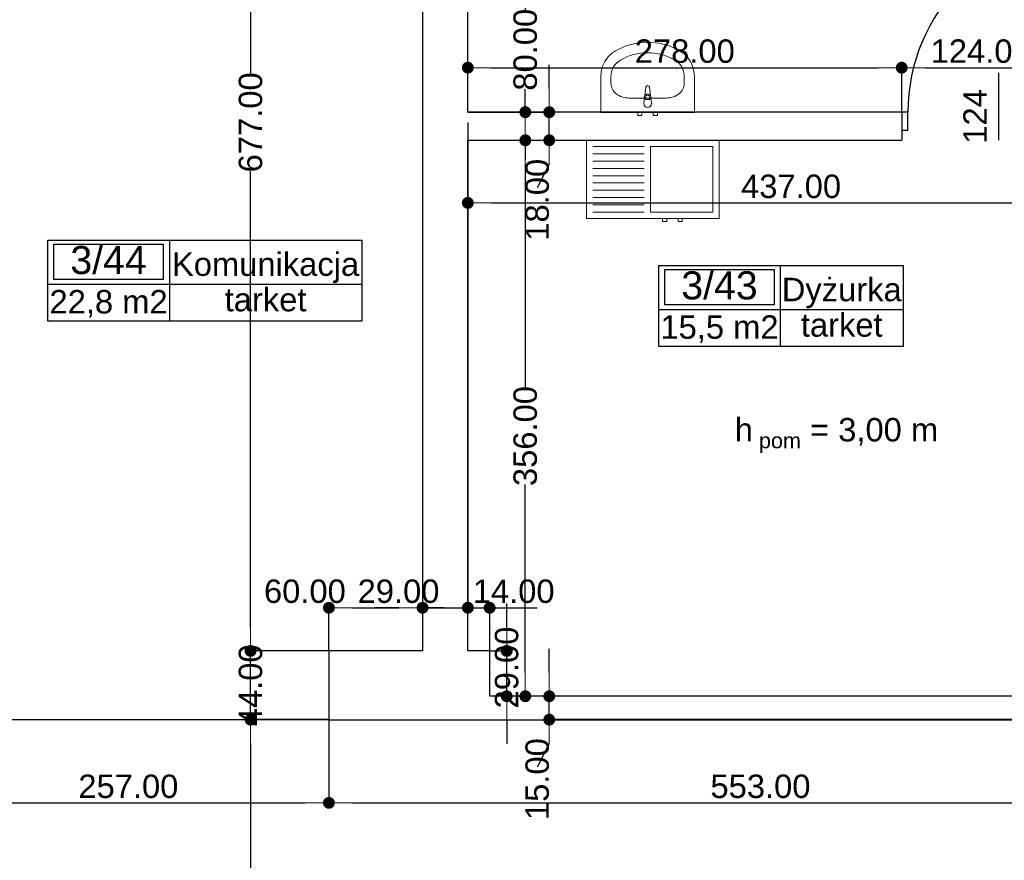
# Model space of a CAD drawing. Header units: millimetres. Extents: x -175445 to -20415, y -559200 to 231527.
# Tile 163 of 256: x -134202 to -127893, y -105517 to -100134. Entities that reach past the tile are written whole.
import ezdxf
from ezdxf.enums import TextEntityAlignment as Align

# ---------------------------------------------------------------- set-up
doc = ezdxf.new("R2010")
doc.units = ezdxf.units.MM
doc.header["$MEASUREMENT"] = 0
for name, color, linetype in [('Drzwi', 7, 'Continuous'), ('Linia', 7, 'Continuous'), ('Obiekt', 7, 'Continuous'), ('Strefa', 7, 'Continuous'), ('Słup', 7, 'Continuous'), ('Tekst', 7, 'Continuous'), ('Wymiary', 63, 'Continuous'), ('Ściana', 7, 'Continuous')]:
    doc.layers.add(name, color=color, linetype=linetype)
doc.styles.add('Arial', font='txt')
doc.styles.add('Times new roman', font='txt')
doc.dimstyles.new('GENERATED_STYLE__1', dxfattribs={"dimtxt": 150, "dimasz": 152, "dimexe": 0.18, "dimexo": 0, "dimgap": 0.09, "dimtad": 1, "dimtih": 1, "dimtoh": 1, "dimlfac": 0.1, "dimzin": 0, "dimdsep": 46, "dimtxsty": 'Arial', "dimblk": 'ARROWHEAD_11', "dimblk1": 'ARROWHEAD_11', "dimblk2": 'ARROWHEAD_11', "dimcen": 0.09, "dimclrd": 114, "dimclre": 114, "dimclrt": 114, "dimazin": 0, "dimtfac": 1, "dimtdec": 4, "dimtmove": 0, "dimatfit": 3, "dimfxl": 1, "dimtolj": 1, "dimtzin": 0, "dimarcsym": 0})
doc.dimstyles.new('GENERATED_STYLE__2', dxfattribs={"dimtxt": 150, "dimasz": 152, "dimexe": 0.18, "dimexo": 0, "dimgap": 0.09, "dimtad": 1, "dimlfac": 0.1, "dimzin": 0, "dimdsep": 46, "dimtxsty": 'Arial', "dimblk": 'ARROWHEAD_11', "dimblk1": 'ARROWHEAD_11', "dimblk2": 'ARROWHEAD_11', "dimcen": 0.09, "dimclrd": 114, "dimclre": 114, "dimclrt": 114, "dimazin": 0, "dimtfac": 1, "dimtdec": 4, "dimtmove": 0, "dimatfit": 3, "dimfxl": 1, "dimtolj": 1, "dimtzin": 0, "dimarcsym": 0})
doc.dimstyles.new('GENERATED_STYLE__3', dxfattribs={"dimtxt": 150, "dimasz": 152, "dimexe": 0.18, "dimexo": 0, "dimgap": 0.09, "dimtad": 1, "dimlfac": 0.1, "dimzin": 0, "dimdsep": 46, "dimtxsty": 'Arial', "dimblk": 'ARROWHEAD_11', "dimblk1": 'ARROWHEAD_11', "dimblk2": 'ARROWHEAD_11', "dimcen": 0.09, "dimclrd": 114, "dimclre": 114, "dimclrt": 114, "dimazin": 0, "dimtfac": 1, "dimtdec": 4, "dimtmove": 2, "dimatfit": 3, "dimfxl": 1, "dimtolj": 1, "dimtzin": 0, "dimarcsym": 0})

# ---------------------------------------------------------------- blocks, each defined once
blk = doc.blocks.new('Komunikacja_3_44_45', base_point=(-127550.2, 27087.8))
at = {"layer": 'Strefa'}
for p, q in [((-128329.2, 27370.6), (-126317.5, 27370.6)), ((-128329.2, 26852.1), (-128329.2, 27370.6)), ((-128290.3, 27344.7), (-127589.1, 27344.7)), ((-128290.3, 27118.4), (-128290.3, 27344.7)), ((-127589.1, 27344.7), (-127589.1, 27118.4)), ((-127550.2, 27370.6), (-127550.2, 26852.1)), ((-126317.5, 27370.6), (-126317.5, 26852.1)), ((-128329.2, 27087.8), (-126317.5, 27087.8)), ((-127589.1, 27118.4), (-128290.3, 27118.4)), ((-126317.5, 26852.1), (-128329.2, 26852.1))]:
    blk.add_line(p, q, dxfattribs=at)
at = {"layer": 'Strefa', "style": 'Arial'}
for tag, height, p in [('ROOM_NUMBER', 180, (-127939.7, 27242.7)), ('ROOM_NAME', 150, (-126933.8, 27216.2)), ('floor_f', 150, (-126933.8, 26989.1)), ('ROOM_CALC_AREA', 150, (-127939.7, 26975.7))]:
    blk.add_attdef(tag, text='', height=height, dxfattribs=at).set_placement(p, align=Align.MIDDLE_CENTER)
blk = doc.blocks.new('Dyżurka_3_43_46', base_point=(-123636, 26925.5))
at = {"layer": 'Strefa'}
for p, q in [((-124415, 27208.4), (-122848.3, 27208.4)), ((-124415, 26689.8), (-124415, 27208.4)), ((-123636, 27208.4), (-123636, 26689.8)), ((-122848.3, 27208.4), (-122848.3, 26689.8)), ((-124376.1, 27182.4), (-123674.9, 27182.4)), ((-124376.1, 26956.1), (-124376.1, 27182.4)), ((-123674.9, 27182.4), (-123674.9, 26956.1)), ((-123674.9, 26956.1), (-124376.1, 26956.1)), ((-124415, 26925.5), (-122848.3, 26925.5)), ((-122848.3, 26689.8), (-124415, 26689.8))]:
    blk.add_line(p, q, dxfattribs=at)
at = {"layer": 'Strefa', "style": 'Arial'}
for tag, height, p in [('ROOM_NUMBER', 180, (-124025.5, 27080.5)), ('ROOM_NAME', 150, (-123242.1, 27053.9)), ('ROOM_CALC_AREA', 150, (-124025.5, 26813.5)), ('floor_f', 150, (-123242.1, 26826.8))]:
    blk.add_attdef(tag, text='', height=height, dxfattribs=at).set_placement(p, align=Align.MIDDLE_CENTER)
blk = doc.blocks.new('ARROWHEAD_11')
at = {"color": 0, "linetype": 'Continuous', "lineweight": 0}
blk.add_line((0, 0), (-1, 0), dxfattribs=at)
at = {"color": 0, "linetype": 'Continuous', "lineweight": 0, "const_width": 0.25, "flags": 128}
blk.add_lwpolyline([(-0.125, 0, 1), (0.125, 0, 1)], format="xyb", close=True, dxfattribs=at)
blk = doc.blocks.new('*D3408')
at = {"layer": 'Defpoints', "color": 0}
for p in [(-132722.5, -104616.6), (-132220.7, -104616.6), (-132568.4, -107766.6)]:
    blk.add_point(p, dxfattribs=at)
at = {"layer": 'Wymiary', "color": 114, "lineweight": -2}
for p, q in [((-132220.7, -104616.6), (-132722.7, -104616.6)), ((-132722.5, -104768.6), (-132722.5, -105880.5)), ((-132722.5, -107614.6), (-132722.5, -106502.7)), ((-132568.4, -107766.6), (-132722.7, -107766.6))]:
    blk.add_line(p, q, dxfattribs=at)
at = {"layer": 'Wymiary', "color": 114, "lineweight": -2, "xscale": 152, "yscale": 152, "zscale": 152}
for p, rotation in [((-132722.5, -104616.6), 90), ((-132722.5, -107766.6), 270)]:
    blk.add_blockref('ARROWHEAD_11', p, dxfattribs=dict(at, rotation=rotation))
at = {"layer": 'Wymiary', "color": 114, "lineweight": 13, "insert": (-132722.5, -106191.6), "char_height": 150, "attachment_point": 5, "rotation": 90, "style": 'Arial'}
blk.add_mtext('\\A1;315.00', dxfattribs=at)
blk = doc.blocks.new('*D3409')
at = {"layer": 'Defpoints', "color": 0}
for p in [(-132722.5, -104176.6), (-132220.7, -104176.6), (-132220.7, -104616.6)]:
    blk.add_point(p, dxfattribs=at)
at = {"layer": 'Wymiary', "color": 114, "lineweight": -2}
for p, q in [((-132722.5, -104024.6), (-132722.5, -103872.6)), ((-132220.7, -104176.6), (-132722.7, -104176.6)), ((-132722.5, -104616.6), (-132722.5, -104176.6)), ((-132220.7, -104616.6), (-132722.7, -104616.6)), ((-132722.5, -104768.6), (-132722.5, -104920.6))]:
    blk.add_line(p, q, dxfattribs=at)
at = {"layer": 'Wymiary', "color": 114, "lineweight": -2, "xscale": 152, "yscale": 152, "zscale": 152}
for p, rotation in [((-132722.5, -104176.6), 270), ((-132722.5, -104616.6), 90)]:
    blk.add_blockref('ARROWHEAD_11', p, dxfattribs=dict(at, rotation=rotation))
at = {"layer": 'Wymiary', "color": 114, "lineweight": 13, "insert": (-132722.5, -104396.6), "char_height": 150, "attachment_point": 5, "rotation": 90, "style": 'Arial'}
blk.add_mtext('\\A1;44.00', dxfattribs=at)
blk = doc.blocks.new('*D3410')
at = {"layer": 'Defpoints', "color": 0}
for p in [(-132722.5, -97406.6), (-132220.7, -97406.6), (-132220.7, -104176.6)]:
    blk.add_point(p, dxfattribs=at)
at = {"layer": 'Wymiary', "color": 114, "lineweight": -2}
for p, q in [((-132220.7, -97406.6), (-132722.7, -97406.6)), ((-132722.5, -97558.6), (-132722.5, -100480)), ((-132722.5, -104024.6), (-132722.5, -101103.2)), ((-132220.7, -104176.6), (-132722.7, -104176.6))]:
    blk.add_line(p, q, dxfattribs=at)
at = {"layer": 'Wymiary', "color": 114, "lineweight": -2, "xscale": 152, "yscale": 152, "zscale": 152}
for p, rotation in [((-132722.5, -97406.6), 90), ((-132722.5, -104176.6), 270)]:
    blk.add_blockref('ARROWHEAD_11', p, dxfattribs=dict(at, rotation=rotation))
at = {"layer": 'Wymiary', "color": 114, "lineweight": 13, "insert": (-132722.5, -100791.6), "char_height": 150, "attachment_point": 5, "rotation": 90, "style": 'Arial'}
blk.add_mtext('\\A1;677.00', dxfattribs=at)
blk = doc.blocks.new('*D3635')
at = {"layer": 'Defpoints', "color": 0}
for p in [(-130808.9, -104466.6), (-120910.7, -104466.6), (-120910.7, -104616.6)]:
    blk.add_point(p, dxfattribs=at)
at = {"layer": 'Wymiary', "color": 114, "lineweight": -2}
for p, q in [((-130808.9, -104314.6), (-130808.9, -104162.6)), ((-120910.7, -104466.6), (-130809.1, -104466.6)), ((-130808.9, -104616.6), (-130808.9, -104466.6)), ((-120910.7, -104616.6), (-130809.1, -104616.6)), ((-130808.9, -104768.6), (-130885.6, -104920.6))]:
    blk.add_line(p, q, dxfattribs=at)
at = {"layer": 'Wymiary', "color": 114, "lineweight": -2, "xscale": 152, "yscale": 152, "zscale": 152}
for p, rotation in [((-130808.9, -104466.6), 270), ((-130808.9, -104616.6), 90)]:
    blk.add_blockref('ARROWHEAD_11', p, dxfattribs=dict(at, rotation=rotation))
at = {"layer": 'Wymiary', "color": 114, "lineweight": 13, "insert": (-130885.6, -104997.3), "char_height": 150, "attachment_point": 5, "rotation": 90, "style": 'Arial'}
blk.add_mtext('\\A1;15.00', dxfattribs=at)
blk = doc.blocks.new('*D3636')
at = {"layer": 'Defpoints', "color": 0}
for p in [(-131330.7, -100906.6), (-130962.3, -100906.6), (-120910.7, -104466.6)]:
    blk.add_point(p, dxfattribs=at)
at = {"layer": 'Wymiary', "color": 114, "lineweight": -2}
for p, q in [((-131330.7, -100906.6), (-130962.1, -100906.6)), ((-130962.3, -101058.6), (-130962.3, -102489.3)), ((-130962.3, -104314.6), (-130962.3, -103111.6)), ((-120910.7, -104466.6), (-130962.5, -104466.6))]:
    blk.add_line(p, q, dxfattribs=at)
at = {"layer": 'Wymiary', "color": 114, "lineweight": -2, "xscale": 152, "yscale": 152, "zscale": 152}
for p, rotation in [((-130962.3, -100906.6), 90), ((-130962.3, -104466.6), 270)]:
    blk.add_blockref('ARROWHEAD_11', p, dxfattribs=dict(at, rotation=rotation))
at = {"layer": 'Wymiary', "color": 114, "lineweight": 13, "insert": (-130962.3, -102800.4), "char_height": 150, "attachment_point": 5, "rotation": 90, "style": 'Arial'}
blk.add_mtext('\\A1;356.00', dxfattribs=at)
blk = doc.blocks.new('*D3637')
at = {"layer": 'Defpoints', "color": 0}
for p in [(-131330.7, -100726.6), (-130808.9, -100726.6), (-131330.7, -100906.6)]:
    blk.add_point(p, dxfattribs=at)
at = {"layer": 'Wymiary', "color": 114, "lineweight": -2}
for p, q in [((-130808.9, -100574.6), (-130808.9, -100422.6)), ((-131330.7, -100726.6), (-130808.8, -100726.6)), ((-130808.9, -100906.6), (-130808.9, -100726.6)), ((-131330.7, -100906.6), (-130808.8, -100906.6)), ((-130808.9, -101058.6), (-130885.6, -101210.6))]:
    blk.add_line(p, q, dxfattribs=at)
at = {"layer": 'Wymiary', "color": 114, "lineweight": -2, "xscale": 152, "yscale": 152, "zscale": 152}
for p, rotation in [((-130808.9, -100726.6), 270), ((-130808.9, -100906.6), 90)]:
    blk.add_blockref('ARROWHEAD_11', p, dxfattribs=dict(at, rotation=rotation))
at = {"layer": 'Wymiary', "color": 114, "lineweight": 13, "insert": (-130885.6, -101287.3), "char_height": 150, "attachment_point": 5, "rotation": 90, "style": 'Arial'}
blk.add_mtext('\\A1;18.00', dxfattribs=at)
blk = doc.blocks.new('*D3638')
at = {"layer": 'Defpoints', "color": 0}
for p in [(-131330.7, -99926.6), (-130962.3, -99926.6), (-131330.7, -100726.6)]:
    blk.add_point(p, dxfattribs=at)
at = {"layer": 'Wymiary', "color": 114, "lineweight": -2}
for p, q in [((-130962.3, -99774.6), (-130962.3, -99622.6)), ((-131330.7, -99926.6), (-130962.1, -99926.6)), ((-130962.3, -99926.6), (-130962.3, -100073.6)), ((-130962.3, -100726.6), (-130962.3, -100579.6)), ((-131330.7, -100726.6), (-130962.1, -100726.6)), ((-130962.3, -100878.6), (-130962.3, -101030.6))]:
    blk.add_line(p, q, dxfattribs=at)
at = {"layer": 'Wymiary', "color": 114, "lineweight": -2, "xscale": 152, "yscale": 152, "zscale": 152}
for p, rotation in [((-130962.3, -99926.6), 270), ((-130962.3, -100726.6), 90)]:
    blk.add_blockref('ARROWHEAD_11', p, dxfattribs=dict(at, rotation=rotation))
at = {"layer": 'Wymiary', "color": 114, "lineweight": 13, "insert": (-130962.3, -100326.6), "char_height": 150, "attachment_point": 5, "rotation": 90, "style": 'Arial'}
blk.add_mtext('\\A1;80.00', dxfattribs=at)
blk = doc.blocks.new('*D3669')
at = {"layer": 'Defpoints', "color": 0}
for p in [(-128550.7, -100441.5), (-131330.7, -100726.6), (-128550.7, -100726.6)]:
    blk.add_point(p, dxfattribs=at)
at = {"layer": 'Wymiary', "color": 114, "lineweight": -2}
for p, q in [((-131330.7, -100726.6), (-131330.7, -100441.3)), ((-131178.7, -100441.5), (-128702.7, -100441.5)), ((-128550.7, -100726.6), (-128550.7, -100441.3))]:
    blk.add_line(p, q, dxfattribs=at)
at = {"layer": 'Wymiary', "color": 114, "lineweight": -2, "xscale": 152, "yscale": 152, "zscale": 152, "rotation": 180}
blk.add_blockref('ARROWHEAD_11', (-131330.7, -100441.5), dxfattribs=at)
at = {"layer": 'Wymiary', "color": 114, "lineweight": -2, "xscale": 152, "yscale": 152, "zscale": 152}
blk.add_blockref('ARROWHEAD_11', (-128550.7, -100441.5), dxfattribs=at)
at = {"layer": 'Wymiary', "color": 114, "lineweight": 13, "insert": (-129940.7, -100336.5), "char_height": 150, "attachment_point": 5, "style": 'Arial'}
blk.add_mtext('\\A1;278.00', dxfattribs=at)
blk = doc.blocks.new('*D3670')
at = {"layer": 'Defpoints', "color": 0}
for p in [(-127310.7, -100441.5), (-128550.7, -100726.6), (-127310.7, -100726.6)]:
    blk.add_point(p, dxfattribs=at)
at = {"layer": 'Wymiary', "color": 114, "lineweight": -2}
for p, q in [((-128550.7, -100726.6), (-128550.7, -100441.3)), ((-128398.7, -100441.5), (-127462.7, -100441.5)), ((-127310.7, -100726.6), (-127310.7, -100441.3))]:
    blk.add_line(p, q, dxfattribs=at)
at = {"layer": 'Wymiary', "color": 114, "lineweight": -2, "xscale": 152, "yscale": 152, "zscale": 152, "rotation": 180}
blk.add_blockref('ARROWHEAD_11', (-128550.7, -100441.5), dxfattribs=at)
at = {"layer": 'Wymiary', "color": 114, "lineweight": -2, "xscale": 152, "yscale": 152, "zscale": 152}
blk.add_blockref('ARROWHEAD_11', (-127310.7, -100441.5), dxfattribs=at)
at = {"layer": 'Wymiary', "color": 114, "lineweight": 13, "insert": (-128044.6, -100336.5), "char_height": 150, "attachment_point": 5, "style": 'Arial'}
blk.add_mtext('\\A1;124.00', dxfattribs=at)
blk = doc.blocks.new('*D3672')
at = {"layer": 'Defpoints', "color": 0}
for p in [(-131330.7, -100906.6), (-126960.7, -101307.3), (-126960.7, -102671.6)]:
    blk.add_point(p, dxfattribs=at)
at = {"layer": 'Wymiary', "color": 114, "lineweight": -2}
for p, q in [((-131330.7, -100906.6), (-131330.7, -101307.5)), ((-131178.7, -101307.3), (-127112.7, -101307.3)), ((-126960.7, -102671.6), (-126960.7, -101307.1))]:
    blk.add_line(p, q, dxfattribs=at)
at = {"layer": 'Wymiary', "color": 114, "lineweight": -2, "xscale": 152, "yscale": 152, "zscale": 152, "rotation": 180}
blk.add_blockref('ARROWHEAD_11', (-131330.7, -101307.3), dxfattribs=at)
at = {"layer": 'Wymiary', "color": 114, "lineweight": -2, "xscale": 152, "yscale": 152, "zscale": 152}
blk.add_blockref('ARROWHEAD_11', (-126960.7, -101307.3), dxfattribs=at)
at = {"layer": 'Wymiary', "color": 114, "lineweight": 13, "insert": (-129259.6, -101202.3), "char_height": 150, "attachment_point": 5, "style": 'Arial'}
blk.add_mtext('\\A1;437.00', dxfattribs=at)
blk = doc.blocks.new('*D3688')
at = {"layer": 'Defpoints', "color": 0}
for p in [(-131190.7, -104176.6), (-131081.4, -104176.6), (-120910.7, -104466.6)]:
    blk.add_point(p, dxfattribs=at)
at = {"layer": 'Wymiary', "color": 114, "lineweight": -2}
for p, q in [((-131081.4, -104024.6), (-131081.4, -103872.6)), ((-131190.7, -104176.6), (-131081.3, -104176.6)), ((-131081.4, -104466.6), (-131081.4, -104176.6)), ((-120910.7, -104466.6), (-131081.6, -104466.6)), ((-131081.4, -104618.6), (-131081.4, -104770.6))]:
    blk.add_line(p, q, dxfattribs=at)
at = {"layer": 'Wymiary', "color": 114, "lineweight": -2, "xscale": 152, "yscale": 152, "zscale": 152}
for p, rotation in [((-131081.4, -104176.6), 270), ((-131081.4, -104466.6), 90)]:
    blk.add_blockref('ARROWHEAD_11', p, dxfattribs=dict(at, rotation=rotation))
at = {"layer": 'Wymiary', "color": 114, "lineweight": 13, "insert": (-131081.4, -104282.8), "char_height": 150, "attachment_point": 5, "rotation": 90, "style": 'Arial'}
blk.add_mtext('\\A1;29.00', dxfattribs=at)
blk = doc.blocks.new('*D3689')
at = {"layer": 'Defpoints', "color": 0}
for p in [(-131620.7, -100791.6), (-131620.7, -103900.1), (-132220.7, -104176.6)]:
    blk.add_point(p, dxfattribs=at)
at = {"layer": 'Wymiary', "color": 114, "lineweight": -2}
for p, q in [((-131620.7, -100791.6), (-131620.7, -103900.3)), ((-132220.7, -104176.6), (-132220.7, -103900)), ((-132068.7, -103900.1), (-131772.7, -103900.1))]:
    blk.add_line(p, q, dxfattribs=at)
at = {"layer": 'Wymiary', "color": 114, "lineweight": -2, "xscale": 152, "yscale": 152, "zscale": 152, "rotation": 180}
blk.add_blockref('ARROWHEAD_11', (-132220.7, -103900.1), dxfattribs=at)
at = {"layer": 'Wymiary', "color": 114, "lineweight": -2, "xscale": 152, "yscale": 152, "zscale": 152}
blk.add_blockref('ARROWHEAD_11', (-131620.7, -103900.1), dxfattribs=at)
at = {"layer": 'Wymiary', "color": 114, "lineweight": 13, "insert": (-132374.6, -103795.1), "char_height": 150, "attachment_point": 5, "style": 'Arial'}
blk.add_mtext('\\A1;60.00', dxfattribs=at)
blk = doc.blocks.new('*D3690')
at = {"layer": 'Defpoints', "color": 0}
for p in [(-131620.7, -100791.6), (-131330.7, -100791.6), (-131330.7, -103900.1)]:
    blk.add_point(p, dxfattribs=at)
at = {"layer": 'Wymiary', "color": 114, "lineweight": -2}
for p, q in [((-131620.7, -100791.6), (-131620.7, -103900.3)), ((-131330.7, -100791.6), (-131330.7, -103900.3)), ((-131772.7, -103900.1), (-131924.7, -103900.1)), ((-131620.7, -103900.1), (-131330.7, -103900.1)), ((-131178.7, -103900.1), (-131026.7, -103900.1))]:
    blk.add_line(p, q, dxfattribs=at)
at = {"layer": 'Wymiary', "color": 114, "lineweight": -2, "xscale": 152, "yscale": 152, "zscale": 152}
blk.add_blockref('ARROWHEAD_11', (-131620.7, -103900.1), dxfattribs=at)
at = {"layer": 'Wymiary', "color": 114, "lineweight": -2, "xscale": 152, "yscale": 152, "zscale": 152, "rotation": 180}
blk.add_blockref('ARROWHEAD_11', (-131330.7, -103900.1), dxfattribs=at)
at = {"layer": 'Wymiary', "color": 114, "lineweight": 13, "insert": (-131774.6, -103795.1), "char_height": 150, "attachment_point": 5, "style": 'Arial'}
blk.add_mtext('\\A1;29.00', dxfattribs=at)
blk = doc.blocks.new('*D3691')
at = {"layer": 'Defpoints', "color": 0}
for p in [(-131330.7, -100791.6), (-131190.7, -103900.1), (-131190.7, -104176.6)]:
    blk.add_point(p, dxfattribs=at)
at = {"layer": 'Wymiary', "color": 114, "lineweight": -2}
for p, q in [((-131330.7, -100791.6), (-131330.7, -103900.3)), ((-131482.7, -103900.1), (-131634.7, -103900.1)), ((-131330.7, -103900.1), (-131190.7, -103900.1)), ((-131190.7, -104176.6), (-131190.7, -103900)), ((-131038.7, -103900.1), (-130886.7, -103900.1))]:
    blk.add_line(p, q, dxfattribs=at)
at = {"layer": 'Wymiary', "color": 114, "lineweight": -2, "xscale": 152, "yscale": 152, "zscale": 152}
blk.add_blockref('ARROWHEAD_11', (-131330.7, -103900.1), dxfattribs=at)
at = {"layer": 'Wymiary', "color": 114, "lineweight": -2, "xscale": 152, "yscale": 152, "zscale": 152, "rotation": 180}
blk.add_blockref('ARROWHEAD_11', (-131190.7, -103900.1), dxfattribs=at)
at = {"layer": 'Wymiary', "color": 114, "lineweight": 13, "insert": (-131036.9, -103795.1), "char_height": 150, "attachment_point": 5, "style": 'Arial'}
blk.add_mtext('\\A1;14.00', dxfattribs=at)
blk = doc.blocks.new('*D3746')
at = {"layer": 'Defpoints', "color": 0}
for p in [(-134790.7, -104616.6), (-132220.7, -104616.6), (-132220.7, -105149.3)]:
    blk.add_point(p, dxfattribs=at)
at = {"layer": 'Wymiary', "color": 114, "lineweight": -2}
for p, q in [((-134790.7, -104616.6), (-134790.7, -105149.5)), ((-132220.7, -104616.6), (-132220.7, -105149.5)), ((-134638.7, -105149.3), (-132372.7, -105149.3))]:
    blk.add_line(p, q, dxfattribs=at)
at = {"layer": 'Wymiary', "color": 114, "lineweight": -2, "xscale": 152, "yscale": 152, "zscale": 152, "rotation": 180}
blk.add_blockref('ARROWHEAD_11', (-134790.7, -105149.3), dxfattribs=at)
at = {"layer": 'Wymiary', "color": 114, "lineweight": -2, "xscale": 152, "yscale": 152, "zscale": 152}
blk.add_blockref('ARROWHEAD_11', (-132220.7, -105149.3), dxfattribs=at)
at = {"layer": 'Wymiary', "color": 114, "lineweight": 13, "insert": (-133505.7, -105044.3), "char_height": 150, "attachment_point": 5, "style": 'Arial'}
blk.add_mtext('\\A1;257.00', dxfattribs=at)
blk = doc.blocks.new('*D3747')
at = {"layer": 'Defpoints', "color": 0}
for p in [(-132220.7, -104616.6), (-126690.7, -104616.6), (-126690.7, -105149.3)]:
    blk.add_point(p, dxfattribs=at)
at = {"layer": 'Wymiary', "color": 114, "lineweight": -2}
for p, q in [((-132220.7, -104616.6), (-132220.7, -105149.5)), ((-126690.7, -104616.6), (-126690.7, -105149.5)), ((-132068.7, -105149.3), (-126842.7, -105149.3))]:
    blk.add_line(p, q, dxfattribs=at)
at = {"layer": 'Wymiary', "color": 114, "lineweight": -2, "xscale": 152, "yscale": 152, "zscale": 152, "rotation": 180}
blk.add_blockref('ARROWHEAD_11', (-132220.7, -105149.3), dxfattribs=at)
at = {"layer": 'Wymiary', "color": 114, "lineweight": -2, "xscale": 152, "yscale": 152, "zscale": 152}
blk.add_blockref('ARROWHEAD_11', (-126690.7, -105149.3), dxfattribs=at)
at = {"layer": 'Wymiary', "color": 114, "lineweight": 13, "insert": (-129455.7, -105044.3), "char_height": 150, "attachment_point": 5, "style": 'Arial'}
blk.add_mtext('\\A1;553.00', dxfattribs=at)

msp = doc.modelspace()

# ---------------------------------------------------------------- linework, layer by layer
at = {"layer": 'Drzwi'}
for p, q in [((-128510.722, -100726.604), (-128550.722, -100726.604)), ((-128550.722, -100726.604), (-128550.722, -100841.604)), ((-128550.722, -100726.604), (-128550.722, -100841.604)), ((-128510.722, -100841.604), (-128510.722, -100726.604)), ((-128550.722, -100841.604), (-128510.722, -100841.604))]:
    msp.add_line(p, q, dxfattribs=at)
msp.add_arc((-127350.722, -100726.604), 1160, 90, 180, dxfattribs=at)
at = {"layer": 'Linia'}
msp.add_line((-132220.722, -104616.604), (-134859.296, -104616.604), dxfattribs=at)
at = {"layer": 'Obiekt', "color": 8, "lineweight": 5}
for p, q in [((-130318.647, -100302.604), (-130383.839, -100332.545)), ((-130249.626, -100284.305), (-130318.647, -100302.604)), ((-130178.665, -100278.149), (-130249.626, -100284.305)), ((-130107.703, -100284.305), (-130178.665, -100278.149)), ((-130038.683, -100302.604), (-130107.703, -100284.305)), ((-129973.491, -100332.545), (-130038.683, -100302.604)), ((-130410.817, -100351.276), (-130434.174, -100374.729)), ((-130383.839, -100332.545), (-130410.817, -100351.276)), ((-129946.512, -100351.276), (-129973.491, -100332.545)), ((-129923.155, -100374.729), (-129946.512, -100351.276)), ((-130467.178, -100432.679), (-130475.77, -100465.323)), ((-130453.163, -100402.156), (-130467.178, -100432.679)), ((-130434.174, -100374.729), (-130453.163, -100402.156)), ((-129904.166, -100402.156), (-129923.155, -100374.729)), ((-129890.152, -100432.679), (-129904.166, -100402.156)), ((-129881.559, -100465.323), (-129890.152, -100432.679)), ((-130475.77, -100465.323), (-130478.665, -100499.045)), ((-129878.665, -100499.045), (-129881.559, -100465.323)), ((-130478.665, -100499.045), (-130478.665, -100728.136)), ((-130413.447, -100544.863), (-130413.447, -100499.045)), ((-129943.882, -100544.863), (-129943.882, -100499.045)), ((-129878.665, -100728.136), (-129878.665, -100499.045)), ((-130189.765, -100566.418), (-130196.394, -100619.352)), ((-130160.935, -100619.352), (-130167.565, -100566.418)), ((-130297.491, -100635.818), (-130059.839, -100635.818)), ((-130199.665, -100628.865), (-130203.665, -100670.818)), ((-130192.265, -100645.907), (-130192.265, -100631.037)), ((-130165.065, -100645.907), (-130192.265, -100645.907)), ((-130165.065, -100631.037), (-130165.065, -100645.907)), ((-130153.665, -100670.818), (-130157.665, -100628.865)), ((-130478.665, -100728.136), (-129878.665, -100728.136)), ((-130215.165, -100728.136), (-130242.165, -100728.136)), ((-130242.165, -100728.136), (-130242.165, -100748.136)), ((-130242.165, -100748.136), (-130215.165, -100748.136)), ((-130215.165, -100748.136), (-130215.165, -100728.136)), ((-130115.165, -100728.136), (-130142.165, -100728.136)), ((-130142.165, -100728.136), (-130142.165, -100748.136)), ((-130142.165, -100748.136), (-130115.165, -100748.136)), ((-130115.165, -100748.136), (-130115.165, -100728.136)), ((-129720.019, -100906.604), (-130570.019, -100906.604)), ((-130570.019, -100906.604), (-130570.019, -101406.604)), ((-129720.019, -101406.604), (-129720.019, -100906.604)), ((-130200.019, -100946.604), (-130530.019, -100946.604)), ((-130200.019, -100993.271), (-130530.019, -100993.271)), ((-129760.019, -100946.604), (-130160.019, -100946.604)), ((-130160.019, -100946.604), (-130160.019, -101366.604)), ((-129760.019, -101366.604), (-129760.019, -100946.604)), ((-130200.019, -101039.938), (-130530.019, -101039.938)), ((-130200.019, -101086.604), (-130530.019, -101086.604)), ((-130200.019, -101133.271), (-130530.019, -101133.271)), ((-130200.019, -101179.938), (-130530.019, -101179.938)), ((-130200.019, -101226.604), (-130530.019, -101226.604)), ((-130200.019, -101273.271), (-130530.019, -101273.271)), ((-130200.019, -101319.938), (-130530.019, -101319.938)), ((-130200.019, -101366.604), (-130530.019, -101366.604)), ((-130160.019, -101366.604), (-129960.019, -101366.604)), ((-129960.019, -101366.604), (-129760.019, -101366.604)), ((-130570.019, -101406.604), (-130145.019, -101406.604)), ((-130145.019, -101406.604), (-129720.019, -101406.604)), ((-130056.519, -101406.604), (-130083.519, -101406.604)), ((-130083.519, -101406.604), (-130083.519, -101426.604)), ((-130083.519, -101426.604), (-130056.519, -101426.604)), ((-130056.519, -101426.604), (-130056.519, -101406.604)), ((-129956.519, -101406.604), (-129983.519, -101406.604)), ((-129983.519, -101406.604), (-129983.519, -101426.604)), ((-129983.519, -101426.604), (-129956.519, -101426.604)), ((-129956.519, -101426.604), (-129956.519, -101406.604))]:
    msp.add_line(p, q, dxfattribs=at)
at = {"layer": 'Obiekt'}
msp.add_line((-127930.722, -100475.226), (-127930.722, -100906.604), dxfattribs=at)
at = {"layer": 'Obiekt', "color": 8, "lineweight": 5}
for centre, radius, start, end in [((-130178.665, -100567.808), 11.187, 7.1389248, 172.8610752), ((-130178.665, -100630.765), 21.086, 147.2289746, 174.8303928), ((-130178.665, -100630.765), 21.086, 32.7710254, 147.2289746), ((-130178.665, -100631.037), 13.6, 0, 180), ((-130178.665, -100630.765), 21.086, 5.1696072, 32.7710254), ((-130178.665, -100670.818), 25, 180, 0)]:
    msp.add_arc(centre, radius, start, end, dxfattribs=at)
for centre, major_axis, ratio, start_param, end_param in [((-130178.665, -100728.136), (0, 381.818), 0.95652174, 5.78621047, 6.78016015), ((-130297.517, -100499.045), (0, 121.2), 0.95652174, 0.49697483, 1.57079633), ((-130059.812, -100499.045), (0, 121.2), 0.95652174, 4.71238898, 5.78621048), ((-130297.36, -100544.863), (116.066, 0), 0.78364566, 3.14159265, 4.71238898), ((-130059.969, -100544.863), (116.066, 0), 0.78364566, 4.71238898, 6.28318531)]:
    msp.add_ellipse(centre, major_axis=major_axis, ratio=ratio, start_param=start_param, end_param=end_param, dxfattribs=at)
for p in [(-130189.765, -100566.418), (-130160.935, -100619.352), (-130199.665, -100628.865), (-130153.665, -100670.818)]:
    msp.add_point(p, dxfattribs=at)
at = {"layer": 'Słup'}
for p, q in [((-132220.722, -104176.604), (-132220.722, -104466.604)), ((-131620.722, -104176.604), (-132220.722, -104176.604)), ((-131190.722, -104176.604), (-131330.722, -104176.604)), ((-131190.722, -104466.604), (-131190.722, -104176.604)), ((-132220.722, -104466.604), (-132220.722, -104616.604)), ((-132220.722, -104616.604), (-131190.722, -104616.604))]:
    msp.add_line(p, q, dxfattribs=at)
at = {"layer": 'Ściana'}
for p, q in [((-128550.722, -100726.604), (-128550.722, -100841.604)), ((-128550.722, -100841.604), (-128550.722, -100906.604))]:
    msp.add_line(p, q, dxfattribs=at)
at = {"layer": 'Ściana', "flags": 128}
for points in [[(-131620.722, -99926.604), (-131620.722, -104176.604)], [(-131330.722, -100726.604), (-131330.722, -99926.604)], [(-128550.722, -100726.604), (-131330.722, -100726.604)], [(-131330.722, -104176.604), (-131330.722, -100906.604)], [(-131330.722, -100906.604), (-128550.722, -100906.604)], [(-126960.722, -104466.604), (-131190.722, -104466.604)], [(-131190.722, -104616.604), (-126690.722, -104616.604)]]:
    msp.add_lwpolyline(points, dxfattribs=at)

# ---------------------------------------------------------------- block references
at = {"layer": 'Strefa'}
ref = msp.add_blockref('Komunikacja_3_44_45', (-133242.911, -101828.101), dxfattribs=at)
ref.add_attrib('ROOM_NAME', 'Komunikacja', dxfattribs={"color": 7, "height": 150, "style": 'Arial'}).set_placement((-132626.586, -101699.7), align=Align.MIDDLE_CENTER)
ref.add_attrib('ROOM_NUMBER', '3/44', dxfattribs={"color": 7, "height": 180, "style": 'Arial'}).set_placement((-133632.431, -101673.153), align=Align.MIDDLE_CENTER)
ref.add_attrib('ROOM_CALC_AREA', '22,8 m2', dxfattribs={"color": 7, "height": 150, "style": 'Arial'}).set_placement((-133632.431, -101940.155), align=Align.MIDDLE_CENTER)
ref.add_attrib('floor_f', 'tarket', dxfattribs={"color": 7, "height": 150, "style": 'Arial'}).set_placement((-132626.586, -101926.783), align=Align.MIDDLE_CENTER)
ref = msp.add_blockref('Dyżurka_3_43_46', (-129328.719, -101990.382), dxfattribs=at)
ref.add_attrib('ROOM_NAME', 'Dyżurka', dxfattribs={"color": 7, "height": 150, "style": 'Arial'}).set_placement((-128934.878, -101861.981), align=Align.MIDDLE_CENTER)
ref.add_attrib('ROOM_NUMBER', '3/43', dxfattribs={"color": 7, "height": 180, "style": 'Arial'}).set_placement((-129718.239, -101835.434), align=Align.MIDDLE_CENTER)
ref.add_attrib('ROOM_CALC_AREA', '15,5 m2', dxfattribs={"color": 7, "height": 150, "style": 'Arial'}).set_placement((-129718.239, -102102.436), align=Align.MIDDLE_CENTER)
ref.add_attrib('floor_f', 'tarket', dxfattribs={"color": 7, "height": 150, "style": 'Arial'}).set_placement((-128934.878, -102089.064), align=Align.MIDDLE_CENTER)

# ---------------------------------------------------------------- texts
at = {"layer": 'Obiekt', "insert": (-128005.723, -100928.265), "char_height": 150, "attachment_point": 7, "rotation": 90, "style": 'Arial'}
msp.add_mtext('\\A1;{\\fArial|b0|i0|c238|p38;124}', dxfattribs=at)
at = {"layer": 'Tekst', "insert": (-128968.718, -102641.109), "char_height": 150, "attachment_point": 2, "style": 'Times new roman'}
msp.add_mtext('\\A1;{\\fArial|b0|i0|c0|p38;h\\fArial|b0|i0|c0|p38;\\A1{\\H.66x;\\S ^  pom;}\\fArial|b0|i0|c0|p38; = 3,00 m}', dxfattribs=at)

# ---------------------------------------------------------------- dimensions: what is measured, and where the dimension line sits
at = {"layer": 'Wymiary', "color": 114, "lineweight": 13}
for base, p1, p2, dimstyle, picture, middle in [((-132722.512, -97406.604), (-132220.722, -104176.604), (-132220.722, -97406.604), 'GENERATED_STYLE__1', '*D3410', (-132722.512, -100791.604)), ((-130962.292, -99926.604), (-131330.722, -100726.604), (-131330.722, -99926.604), 'GENERATED_STYLE__1', '*D3638', (-130962.292, -100326.604)), ((-130808.941, -100726.604), (-131330.722, -100906.604), (-131330.722, -100726.604), 'GENERATED_STYLE__1', '*D3637', (-130885.616, -101287.28)), ((-130962.292, -100906.604), (-120910.722, -104466.604), (-131330.722, -100906.604), 'GENERATED_STYLE__1', '*D3636', (-130962.292, -102800.433)), ((-132722.512, -104176.604), (-132220.722, -104616.604), (-132220.722, -104176.604), 'GENERATED_STYLE__1', '*D3409', (-132722.512, -104396.604)), ((-131081.436, -104176.604), (-120910.722, -104466.604), (-131190.722, -104176.604), 'GENERATED_STYLE__2', '*D3688', (-131081.436, -104282.775)), ((-130808.941, -104466.604), (-120910.722, -104616.604), (-120910.722, -104466.604), 'GENERATED_STYLE__1', '*D3635', (-130885.616, -104997.28)), ((-132722.512, -104616.604), (-132568.413, -107766.604), (-132220.722, -104616.604), 'GENERATED_STYLE__1', '*D3408', (-132722.512, -106191.604))]:
    dim = msp.add_linear_dim(base=base, p1=p1, p2=p2, angle=90, dimstyle=dimstyle, dxfattribs=at)
    dim.commit()
    dim.dimension.update_dxf_attribs({"geometry": picture, "text_midpoint": middle, "dimtype": 160, "text_rotation": 90})
for base, p1, p2, picture, middle in [((-128550.722, -100441.469), (-131330.722, -100726.604), (-128550.722, -100726.604), '*D3669', (-129940.722, -100336.469)), ((-127310.722, -100441.469), (-128550.722, -100726.604), (-127310.722, -100726.604), '*D3670', (-128044.551, -100336.469)), ((-131620.722, -103900.132), (-132220.722, -104176.604), (-131620.722, -100791.604), '*D3689', (-132374.551, -103795.132)), ((-131330.722, -103900.132), (-131620.722, -100791.604), (-131330.722, -100791.604), '*D3690', (-131774.551, -103795.132)), ((-131190.722, -103900.132), (-131330.722, -100791.604), (-131190.722, -104176.604), '*D3691', (-131036.893, -103795.132)), ((-126960.722, -101307.312), (-131330.722, -100906.604), (-126960.722, -102671.604), '*D3672', (-129259.551, -101202.312)), ((-132220.722, -105149.323), (-134790.722, -104616.604), (-132220.722, -104616.604), '*D3746', (-133505.722, -105044.323)), ((-126690.722, -105149.323), (-132220.722, -104616.604), (-126690.722, -104616.604), '*D3747', (-129455.722, -105044.323))]:
    dim = msp.add_linear_dim(base=base, p1=p1, p2=p2, dimstyle='GENERATED_STYLE__3', dxfattribs=at)
    dim.commit()
    dim.dimension.update_dxf_attribs({"geometry": picture, "text_midpoint": middle, "dimtype": 160})

doc.saveas('drawing.dxf')
